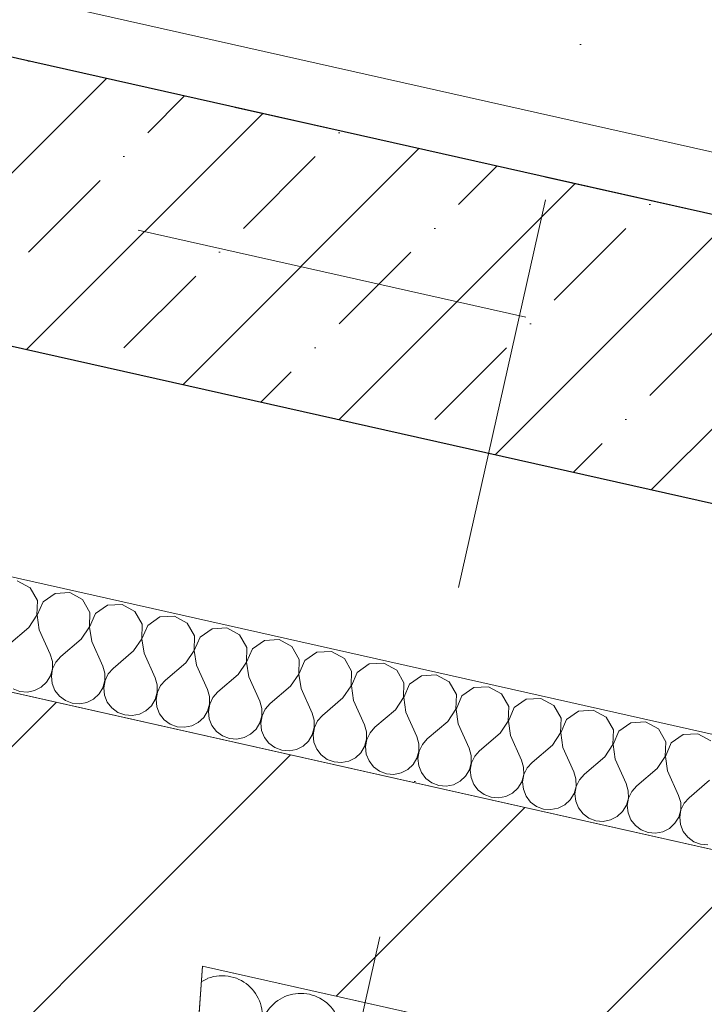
# Model space of a CAD drawing. Header units: millimetres. Extents: x -7213913 to -6930487, y 6129472 to 6353620.
# Tile 178 of 256: x -7186069 to -7185461, y 6173194 to 6174067. Entities that reach past the tile are written whole.
import ezdxf
from ezdxf.enums import TextEntityAlignment as Align

# ---------------------------------------------------------------- set-up
doc = ezdxf.new("R2010")
doc.units = ezdxf.units.MM
doc.header["$MEASUREMENT"] = 0
doc.linetypes.add('короткая штриховая', pattern=[282.222222, 141.111111, -141.111111])
doc.linetypes.add('Штрихпунктирная', pattern=[670.277762, 352.777767, -176.388884, 0, -141.111112])
for name, color, linetype, lineweight in [('0_Ном._пера__1', 7, 'Continuous', 0), ('АР-вертикальная связь - Лифт.АР_Ном._пера__120', 7, 'Continuous', 0), ('АР-Стены_внешние_.АР_Ном._пера__1', 7, 'Continuous', 0), ('АР-Стены_внутренние_пилоны.АР_Ном._пера__1', 7, 'Continuous', 15), ('АР-Стены_Перегородки_межквартирные_200.АР_Ном._пера__1', 7, 'Continuous', 15), ('АР-Чертеж-Оси_Осевые размеры.АР_Ном._пера__120', 7, 'Continuous', 0), ('АР-Чертеж-Размеры.АР_Ном._пера__1', 7, 'Continuous', 0)]:
    doc.layers.add(name, color=color, linetype=linetype, lineweight=lineweight)
for name, color, linetype in [('АР-Стены_внешние_.АР', 7, 'Continuous'), ('АР-Стены_внутренние_пилоны.АР', 7, 'Continuous'), ('АР-Стены_Перегородки_межквартирные_200.АР', 7, 'Continuous'), ('АР-Чертеж-Оси_Осевые размеры.АР', 7, 'Continuous'), ('АР-Чертеж-Размеры.АР', 7, 'Continuous')]:
    doc.layers.add(name, color=color, linetype=linetype)
doc.styles.add('РЎР“Р•РќР•Р\xa0Р\x98Р\xa0_РЎРўР\x98Р›Р¬_3', font='GOST_Common.ttf')
doc.styles.add('РЎР“Р•РќР•Р\xa0Р\x98Р\xa0_РЎРўР\x98Р›Р¬_5', font='GOTHIC.TTF')
doc.dimstyles.new('СГЕНЕРИР_СТИЛЬ__3', dxfattribs={"dimtxt": 129.999995, "dimasz": 142.5, "dimexe": 0.18, "dimexo": 300000, "dimgap": 0, "dimtad": 1, "dimdec": 0, "dimzin": 0, "dimdsep": 46, "dimtxsty": 'РЎР“Р•РќР•Р\xa0Р\x98Р\xa0_РЎРўР\x98Р›Р¬_3', "dimblk": 'ARROWHEAD_6', "dimblk1": 'ARROWHEAD_6', "dimblk2": 'ARROWHEAD_6', "dimcen": 0.09, "dimclrd": 7, "dimclre": 7, "dimclrt": 7, "dimazin": 0, "dimtfac": 1, "dimtdec": 4, "dimtmove": 0, "dimatfit": 3, "dimfxl": 1, "dimtolj": 1, "dimtzin": 0, "dimarcsym": 0})
pattern_1 = [(45, (-6566190.34, 6562677.8), (-127.279217, 127.279217), [])]

# ---------------------------------------------------------------- blocks, each defined once
blk = doc.blocks.new('Стена_197_1', base_point=(-7187679.25, 6174266.15))
at = {"layer": 'АР-Стены_внутренние_пилоны.АР', "linetype": 'Continuous', "lineweight": 0, "true_color": 0x000000}
h = blk.add_hatch(dxfattribs=at)
h.set_pattern_fill('ЖЕЛЕЗОБЕТОН__PROJECT__0001', color=18, style=0, pattern_type=2)
h.set_pattern_definition([(45, (-6566190.34, 6562677.8), (-84.852814, 84.852814), []), (45, (-6566232.77, 6562720.22), (-84.852814, 84.852814), [90, -30, 0, -30])])
h.paths.add_polyline_path([(-7187584.68, 6174116.79), (-7184852.74, 6173503.22), (-7184797.95, 6173747.14), (-7187529.9, 6174360.72)])
at = {"layer": 'АР-Стены_внутренние_пилоны.АР_Ном._пера__1', "color": 7, "linetype": 'Continuous', "lineweight": 30, "flags": 128}
for points in [[(-7184797.95, 6173747.14), (-7187529.9, 6174360.72)], [(-7187584.68, 6174116.79), (-7184852.74, 6173503.22)]]:
    blk.add_lwpolyline(points, dxfattribs=at)
blk = doc.blocks.new('Стена_202_1', base_point=(-7193336.24, 6174998.62))
at = {"layer": 'АР-Стены_Перегородки_межквартирные_200.АР', "linetype": 'Continuous', "lineweight": 0, "true_color": 0x000000}
h = blk.add_hatch(dxfattribs=at)
h.set_pattern_fill('БЛОКИ_БЕТОННЫЕ_ЭФФЕКТИВН_78', color=18, style=0, pattern_type=2)
h.set_pattern_definition(pattern_1)
h.paths.add_polyline_path([(-7193260.58, 6174879.14), (-7186020.2, 6173252.99), (-7185976.38, 6173448.13), (-7193216.75, 6175074.28)])
at = {"layer": 'АР-Стены_Перегородки_межквартирные_200.АР_Ном._пера__1', "color": 7, "linetype": 'Continuous', "lineweight": 15, "flags": 128}
blk.add_lwpolyline([(-7185976.38, 6173448.13), (-7193216.75, 6175074.28)], dxfattribs=at)
blk = doc.blocks.new('Стена_276_1', base_point=(-7185998.29, 6173350.56))
at = {"layer": 'АР-Стены_Перегородки_межквартирные_200.АР', "linetype": 'Continuous', "lineweight": 0, "true_color": 0x000000}
h = blk.add_hatch(dxfattribs=at)
h.set_pattern_fill('БЛОКИ_БЕТОННЫЕ_ЭФФЕКТИВН_78', color=18, style=0, pattern_type=2)
h.set_pattern_definition(pattern_1)
h.paths.add_polyline_path([(-7186104.13, 6173271.84), (-7186126.46, 6172957.43), (-7185926.96, 6172943.26), (-7185906.78, 6173227.51)])
at = {"layer": 'АР-Стены_Перегородки_межквартирные_200.АР_Ном._пера__1', "color": 7, "linetype": 'Continuous', "lineweight": 15, "flags": 128}
for points in [[(-7186104.13, 6173271.84), (-7186126.46, 6172957.43)], [(-7185926.96, 6172943.26), (-7185906.78, 6173227.51)], [(-7186126.46, 6172957.43), (-7185926.96, 6172943.26)]]:
    blk.add_lwpolyline(points, dxfattribs=at)
blk = doc.blocks.new('Стена_376_1', base_point=(-7185998.29, 6173350.55))
at = {"layer": 'АР-Стены_внешние_.АР', "linetype": 'Continuous', "lineweight": 0, "true_color": 0x000000}
h = blk.add_hatch(dxfattribs=at)
h.set_pattern_fill('БЛОКИ_БЕТОННЫЕ_ЭФФЕКТИВН_78', color=18, style=0, pattern_type=2)
h.set_pattern_definition(pattern_1)
h.paths.add_polyline_path([(-7185976.38, 6173448.12), (-7186020.2, 6173252.98), (-7183928.99, 6172783.31), (-7183861.62, 6172973.16)])
at = {"layer": 'АР-Стены_внешние_.АР_Ном._пера__1', "color": 7, "linetype": 'Continuous', "lineweight": 15, "flags": 128}
for points in [[(-7184869.69, 6173199.57), (-7185976.38, 6173448.12)], [(-7185906.78, 6173227.51), (-7183928.99, 6172783.31)]]:
    blk.add_lwpolyline(points, dxfattribs=at)
blk = doc.blocks.new('*X787', base_point=(-6566190.34, 6562677.79))
at = {"layer": 'АР-Стены_внешние_.АР_Ном._пера__1', "color": 7, "linetype": 'Continuous', "lineweight": 0}
for p, q in [((-7185901.88, 6173216.63), (-7185907.84, 6173213.6)), ((-7185907.26, 6173136.11), (-7185912.49, 6173147.74)), ((-7185893.32, 6173132.98), (-7185872.02, 6173151.15)), ((-7185904.42, 6173116.79), (-7185907.26, 6173136.11)), ((-7185893.32, 6173132.98), (-7185904.14, 6173116.73)), ((-7185912.16, 6173098.88), (-7185904.42, 6173116.79)), ((-7185904.14, 6173116.73), (-7185904.8, 6173097.22)), ((-7185916.14, 6173096.1), (-7185912.16, 6173098.88)), ((-7185904.8, 6173097.22), (-7185895.11, 6173080.28)), ((-7185858.47, 6173072.05), (-7185842.47, 6173083.22)), ((-7185842.47, 6173083.22), (-7185841.77, 6173084.84)), ((-7185895.11, 6173080.28), (-7185877.96, 6173070.96)), ((-7185877.96, 6173070.96), (-7185858.47, 6173072.05))]:
    blk.add_line(p, q, dxfattribs=at)
blk = doc.blocks.new('*X789', base_point=(-6566190.34, 6562677.79))
at = {"layer": 'АР-Стены_внешние_.АР_Ном._пера__1', "color": 7, "linetype": 'Continuous', "lineweight": 0}
for p, q in [((-7185872.02, 6173151.15), (-7185866.15, 6173156.16)), ((-7185837.56, 6173120.45), (-7185852.21, 6173153.03)), ((-7185823.63, 6173117.32), (-7185796.46, 6173140.5)), ((-7185767.87, 6173104.8), (-7185782.52, 6173137.37))]:
    blk.add_line(p, q, dxfattribs=at)
for centre, start, end in [((-7185889.33, 6173183.33), 77.34184, 110.66643), ((-7185889.33, 6173183.33), 310.47194, 77.34184), ((-7185819.64, 6173167.67), 77.34184, 204.21174), ((-7185819.64, 6173167.67), 310.47194, 77.34184), ((-7185749.95, 6173152.02), 105.31741, 204.21174), ((-7185870.14, 6173105.81), 323.13834, 24.21174), ((-7185800.44, 6173090.16), 130.47194, 339.08823), ((-7185800.44, 6173090.16), 12.83215, 24.21174)]:
    blk.add_arc(centre, 35.71, start, end, dxfattribs=at)
blk = doc.blocks.new('Стена_380_1', base_point=(-7185906.85, 6173227.53))
at = {"layer": 'АР-Стены_внешние_.АР_Ном._пера__1', "color": 7, "linetype": 'Continuous', "lineweight": 0, "flags": 128}
for points in [[(-7185906.85, 6173227.53), (-7185917.54, 6173076.19)], [(-7183732.43, 6172739.17), (-7185906.85, 6173227.53)]]:
    blk.add_lwpolyline(points, dxfattribs=at)
at = {"layer": 'АР-Стены_внешние_.АР', "color": 7, "lineweight": 0}
for name in ['*X787', '*X789']:
    blk.add_blockref(name, (-6566190.34, 6562677.79), dxfattribs=at)
blk = doc.blocks.new('*X843', base_point=(-6566190.34, 6562677.79))
at = {"layer": '0_Ном._пера__1', "color": 7, "linetype": 'Continuous', "lineweight": 0}
for p, q in [((-7186059.64, 6173563.23), (-7186071.07, 6173569.44)), ((-7186053.18, 6173551.93), (-7186059.64, 6173563.23)), ((-7186037.6, 6173558.28), (-7186048.27, 6173550.83)), ((-7186024.61, 6173559.01), (-7186037.6, 6173558.28)), ((-7186013.17, 6173552.79), (-7186024.61, 6173559.01)), ((-7186053.62, 6173538.93), (-7186053.18, 6173551.93)), ((-7186048.27, 6173550.83), (-7186053.43, 6173538.88)), ((-7186006.71, 6173541.5), (-7186013.17, 6173552.79)), ((-7185991.14, 6173547.84), (-7186001.81, 6173540.4)), ((-7185978.15, 6173548.57), (-7185991.14, 6173547.84)), ((-7185966.71, 6173542.36), (-7185978.15, 6173548.57)), ((-7186060.83, 6173528.1), (-7186053.62, 6173538.93)), ((-7186053.43, 6173538.88), (-7186051.54, 6173526.01)), ((-7186007.16, 6173528.49), (-7186006.71, 6173541.5)), ((-7186001.81, 6173540.4), (-7186006.97, 6173528.45)), ((-7185960.25, 6173531.06), (-7185966.71, 6173542.36)), ((-7185944.68, 6173537.41), (-7185955.35, 6173529.96)), ((-7185931.68, 6173538.14), (-7185944.68, 6173537.41)), ((-7185920.25, 6173531.92), (-7185931.68, 6173538.14)), ((-7186014.37, 6173517.66), (-7186007.16, 6173528.49)), ((-7186006.97, 6173528.45), (-7186005.08, 6173515.58)), ((-7185960.7, 6173518.06), (-7185960.25, 6173531.06)), ((-7185955.35, 6173529.96), (-7185960.51, 6173518.01)), ((-7185913.79, 6173520.63), (-7185920.25, 6173531.92)), ((-7186060.83, 6173528.1), (-7186078.95, 6173512.64)), ((-7186051.54, 6173526.01), (-7186041.78, 6173504.3)), ((-7185914.23, 6173507.62), (-7185913.79, 6173520.63)), ((-7185908.89, 6173519.53), (-7185914.05, 6173507.58)), ((-7185898.22, 6173526.97), (-7185908.89, 6173519.53)), ((-7185885.22, 6173527.7), (-7185898.22, 6173526.97)), ((-7185873.79, 6173521.49), (-7185885.22, 6173527.7)), ((-7185867.33, 6173510.19), (-7185873.79, 6173521.49)), ((-7186014.37, 6173517.66), (-7186032.48, 6173502.21)), ((-7186005.08, 6173515.58), (-7185995.31, 6173493.86)), ((-7185967.91, 6173507.23), (-7185960.7, 6173518.06)), ((-7185960.51, 6173518.01), (-7185958.62, 6173505.14)), ((-7185851.75, 6173516.54), (-7185862.42, 6173509.09)), ((-7185838.76, 6173517.27), (-7185851.75, 6173516.54)), ((-7185827.33, 6173511.05), (-7185838.76, 6173517.27)), ((-7185820.87, 6173499.76), (-7185827.33, 6173511.05)), ((-7186039.93, 6173497.99), (-7186041.78, 6173504.3)), ((-7186032.48, 6173502.21), (-7186036.84, 6173497.3)), ((-7185967.91, 6173507.23), (-7185986.02, 6173491.77)), ((-7185958.62, 6173505.14), (-7185948.85, 6173483.43)), ((-7185921.45, 6173496.79), (-7185914.23, 6173507.62)), ((-7185914.05, 6173507.58), (-7185912.16, 6173494.71)), ((-7185867.77, 6173497.19), (-7185867.33, 6173510.19)), ((-7185862.42, 6173509.09), (-7185867.58, 6173497.15)), ((-7185805.29, 6173506.1), (-7185815.96, 6173498.66)), ((-7185792.3, 6173506.83), (-7185805.29, 6173506.1)), ((-7185780.87, 6173500.62), (-7185792.3, 6173506.83)), ((-7186039.89, 6173491.42), (-7186039.93, 6173497.99)), ((-7186036.84, 6173497.3), (-7186039.7, 6173491.38)), ((-7185993.47, 6173487.55), (-7185995.31, 6173493.86)), ((-7185921.45, 6173496.79), (-7185939.56, 6173481.34)), ((-7185912.16, 6173494.71), (-7185902.39, 6173472.99)), ((-7185874.99, 6173486.36), (-7185867.77, 6173497.19)), ((-7185867.58, 6173497.15), (-7185865.69, 6173484.27)), ((-7185821.31, 6173486.75), (-7185820.87, 6173499.76)), ((-7185815.96, 6173498.66), (-7185821.12, 6173486.71)), ((-7185774.41, 6173489.32), (-7185780.87, 6173500.62)), ((-7185758.83, 6173495.67), (-7185769.5, 6173488.22)), ((-7185745.84, 6173496.4), (-7185758.83, 6173495.67)), ((-7185734.4, 6173490.18), (-7185745.84, 6173496.4)), ((-7186045.05, 6173479.47), (-7186041.63, 6173485.09)), ((-7186041.63, 6173485.09), (-7186039.89, 6173491.42)), ((-7186039.7, 6173491.38), (-7186040.83, 6173484.91)), ((-7186040.83, 6173484.91), (-7186040.14, 6173478.37)), ((-7185993.42, 6173480.99), (-7185993.47, 6173487.55)), ((-7185990.38, 6173486.86), (-7185993.24, 6173480.94)), ((-7185986.02, 6173491.77), (-7185990.38, 6173486.86)), ((-7185874.99, 6173486.36), (-7185893.1, 6173470.9)), ((-7185828.52, 6173475.92), (-7185821.31, 6173486.75)), ((-7185821.12, 6173486.71), (-7185819.23, 6173473.84)), ((-7185774.85, 6173476.32), (-7185774.41, 6173489.32)), ((-7185769.5, 6173488.22), (-7185774.66, 6173476.28)), ((-7185727.94, 6173478.89), (-7185734.4, 6173490.18)), ((-7185712.37, 6173485.23), (-7185723.04, 6173477.79)), ((-7185699.38, 6173485.96), (-7185712.37, 6173485.23)), ((-7185687.94, 6173479.75), (-7185699.38, 6173485.96)), ((-7186049.86, 6173475.01), (-7186045.05, 6173479.47)), ((-7186040.14, 6173478.37), (-7186037.7, 6173472.28)), ((-7185995.17, 6173474.65), (-7185993.42, 6173480.99)), ((-7185993.24, 6173480.94), (-7185994.36, 6173474.47)), ((-7185947.01, 6173477.12), (-7185948.85, 6173483.43)), ((-7185946.96, 6173470.55), (-7185947.01, 6173477.12)), ((-7185943.92, 6173476.43), (-7185946.77, 6173470.51)), ((-7185939.56, 6173481.34), (-7185943.92, 6173476.43)), ((-7185865.69, 6173484.27), (-7185855.93, 6173462.56)), ((-7185828.52, 6173475.92), (-7185846.64, 6173460.47)), ((-7185782.06, 6173465.49), (-7185774.85, 6173476.32)), ((-7185774.66, 6173476.28), (-7185772.77, 6173463.4)), ((-7185728.39, 6173465.88), (-7185727.94, 6173478.89)), ((-7185723.04, 6173477.79), (-7185728.2, 6173465.84)), ((-7185681.48, 6173468.45), (-7185687.94, 6173479.75)), ((-7186074.86, 6173473.61), (-7186068.71, 6173471.3)), ((-7186068.71, 6173471.3), (-7186062.16, 6173470.76)), ((-7186062.16, 6173470.76), (-7186055.72, 6173472.03)), ((-7186055.72, 6173472.03), (-7186049.86, 6173475.01)), ((-7186037.7, 6173472.28), (-7186033.68, 6173467.08)), ((-7186033.68, 6173467.08), (-7186028.4, 6173463.17)), ((-7186003.4, 6173464.57), (-7185998.58, 6173469.04)), ((-7185998.58, 6173469.04), (-7185995.17, 6173474.65)), ((-7185994.36, 6173474.47), (-7185993.68, 6173467.94)), ((-7185993.68, 6173467.94), (-7185991.24, 6173461.84)), ((-7185948.71, 6173464.22), (-7185946.96, 6173470.55)), ((-7185946.77, 6173470.51), (-7185947.9, 6173464.04)), ((-7185900.55, 6173466.68), (-7185902.39, 6173472.99)), ((-7185893.1, 6173470.9), (-7185897.46, 6173465.99)), ((-7185819.23, 6173473.84), (-7185809.47, 6173452.12)), ((-7185681.93, 6173455.45), (-7185681.48, 6173468.45)), ((-7185676.58, 6173467.35), (-7185681.74, 6173455.41)), ((-7185665.91, 6173474.8), (-7185676.58, 6173467.35)), ((-7185652.91, 6173475.53), (-7185665.91, 6173474.8)), ((-7185641.48, 6173469.31), (-7185652.91, 6173475.53)), ((-7185635.02, 6173458.02), (-7185641.48, 6173469.31)), ((-7186028.4, 6173463.17), (-7186022.25, 6173460.86)), ((-7186022.25, 6173460.86), (-7186015.7, 6173460.32)), ((-7186015.7, 6173460.32), (-7186009.25, 6173461.59)), ((-7186009.25, 6173461.59), (-7186003.4, 6173464.57)), ((-7185991.24, 6173461.84), (-7185987.22, 6173456.64)), ((-7185956.94, 6173454.14), (-7185952.12, 6173458.6)), ((-7185952.12, 6173458.6), (-7185948.71, 6173464.22)), ((-7185947.9, 6173464.04), (-7185947.22, 6173457.5)), ((-7185902.25, 6173453.78), (-7185900.5, 6173460.12)), ((-7185900.31, 6173460.07), (-7185901.44, 6173453.6)), ((-7185900.5, 6173460.12), (-7185900.55, 6173466.68)), ((-7185897.46, 6173465.99), (-7185900.31, 6173460.07)), ((-7185854.09, 6173456.25), (-7185855.93, 6173462.56)), ((-7185846.64, 6173460.47), (-7185851, 6173455.56)), ((-7185782.06, 6173465.49), (-7185800.18, 6173450.03)), ((-7185772.77, 6173463.4), (-7185763.01, 6173441.69)), ((-7185735.6, 6173455.05), (-7185728.39, 6173465.88)), ((-7185728.2, 6173465.84), (-7185726.31, 6173452.97)), ((-7185619.45, 6173464.36), (-7185630.12, 6173456.92)), ((-7185606.45, 6173465.09), (-7185619.45, 6173464.36)), ((-7185595.02, 6173458.88), (-7185606.45, 6173465.09)), ((-7185588.56, 6173447.58), (-7185595.02, 6173458.88)), ((-7185987.22, 6173456.64), (-7185981.93, 6173452.74)), ((-7185981.93, 6173452.74), (-7185975.79, 6173450.43)), ((-7185975.79, 6173450.43), (-7185969.24, 6173449.89)), ((-7185969.24, 6173449.89), (-7185962.79, 6173451.16)), ((-7185962.79, 6173451.16), (-7185956.94, 6173454.14)), ((-7185947.22, 6173457.5), (-7185944.77, 6173451.41)), ((-7185944.77, 6173451.41), (-7185940.76, 6173446.21)), ((-7185905.66, 6173448.17), (-7185902.25, 6173453.78)), ((-7185901.44, 6173453.6), (-7185900.76, 6173447.07)), ((-7185855.79, 6173443.35), (-7185854.04, 6173449.68)), ((-7185853.85, 6173449.64), (-7185854.98, 6173443.17)), ((-7185854.04, 6173449.68), (-7185854.09, 6173456.25)), ((-7185851, 6173455.56), (-7185853.85, 6173449.64)), ((-7185807.63, 6173445.81), (-7185809.47, 6173452.12)), ((-7185800.18, 6173450.03), (-7185804.54, 6173445.12)), ((-7185735.6, 6173455.05), (-7185753.71, 6173439.6)), ((-7185726.31, 6173452.97), (-7185716.54, 6173431.25)), ((-7185689.14, 6173444.62), (-7185681.93, 6173455.45)), ((-7185681.74, 6173455.41), (-7185679.85, 6173442.53)), ((-7185635.46, 6173445.01), (-7185635.02, 6173458.02)), ((-7185630.12, 6173456.92), (-7185635.28, 6173444.97)), ((-7185572.98, 6173453.93), (-7185583.65, 6173446.48)), ((-7185559.99, 6173454.66), (-7185572.98, 6173453.93)), ((-7185548.56, 6173448.44), (-7185559.99, 6173454.66)), ((-7185940.76, 6173446.21), (-7185935.47, 6173442.3)), ((-7185935.47, 6173442.3), (-7185929.32, 6173439.99)), ((-7185916.33, 6173440.72), (-7185910.48, 6173443.7)), ((-7185910.48, 6173443.7), (-7185905.66, 6173448.17)), ((-7185900.76, 6173447.07), (-7185898.31, 6173440.97)), ((-7185898.31, 6173440.97), (-7185894.3, 6173435.77)), ((-7185859.2, 6173437.73), (-7185855.79, 6173443.35)), ((-7185854.98, 6173443.17), (-7185854.29, 6173436.63)), ((-7185807.58, 6173439.25), (-7185807.63, 6173445.81)), ((-7185804.54, 6173445.12), (-7185807.39, 6173439.2)), ((-7185761.16, 6173435.38), (-7185763.01, 6173441.69)), ((-7185689.14, 6173444.62), (-7185707.25, 6173429.16)), ((-7185679.85, 6173442.53), (-7185670.08, 6173420.82)), ((-7185642.68, 6173434.18), (-7185635.46, 6173445.01)), ((-7185635.28, 6173444.97), (-7185633.39, 6173432.1)), ((-7185589, 6173434.58), (-7185588.56, 6173447.58)), ((-7185583.65, 6173446.48), (-7185588.81, 6173434.54)), ((-7185542.1, 6173437.15), (-7185548.56, 6173448.44)), ((-7185526.52, 6173443.49), (-7185537.19, 6173436.05)), ((-7185513.53, 6173444.22), (-7185526.52, 6173443.49)), ((-7185502.1, 6173438.01), (-7185513.53, 6173444.22)), ((-7185929.32, 6173439.99), (-7185922.78, 6173439.45)), ((-7185922.78, 6173439.45), (-7185916.33, 6173440.72)), ((-7185894.3, 6173435.77), (-7185889.01, 6173431.87)), ((-7185869.87, 6173430.29), (-7185864.02, 6173433.27)), ((-7185864.02, 6173433.27), (-7185859.2, 6173437.73)), ((-7185854.29, 6173436.63), (-7185851.85, 6173430.54)), ((-7185812.74, 6173427.3), (-7185809.33, 6173432.91)), ((-7185809.33, 6173432.91), (-7185807.58, 6173439.25)), ((-7185807.39, 6173439.2), (-7185808.52, 6173432.73)), ((-7185808.52, 6173432.73), (-7185807.83, 6173426.2)), ((-7185761.12, 6173428.81), (-7185761.16, 6173435.38)), ((-7185758.07, 6173434.69), (-7185760.93, 6173428.77)), ((-7185753.71, 6173439.6), (-7185758.07, 6173434.69)), ((-7185642.68, 6173434.18), (-7185660.79, 6173418.73)), ((-7185633.39, 6173432.1), (-7185623.62, 6173410.38)), ((-7185596.22, 6173423.75), (-7185589, 6173434.58)), ((-7185588.81, 6173434.54), (-7185586.92, 6173421.66)), ((-7185542.54, 6173424.14), (-7185542.1, 6173437.15)), ((-7185537.19, 6173436.05), (-7185542.35, 6173424.1)), ((-7185495.64, 6173426.71), (-7185502.1, 6173438.01)), ((-7185480.06, 6173433.06), (-7185490.73, 6173425.61)), ((-7185467.07, 6173433.79), (-7185480.06, 6173433.06)), ((-7185455.63, 6173427.57), (-7185467.07, 6173433.79)), ((-7185889.01, 6173431.87), (-7185882.86, 6173429.56)), ((-7185882.86, 6173429.56), (-7185876.32, 6173429.02)), ((-7185876.32, 6173429.02), (-7185869.87, 6173430.29)), ((-7185851.85, 6173430.54), (-7185847.83, 6173425.34)), ((-7185847.83, 6173425.34), (-7185842.55, 6173421.43)), ((-7185817.55, 6173422.83), (-7185812.74, 6173427.3)), ((-7185807.83, 6173426.2), (-7185805.39, 6173420.1)), ((-7185762.86, 6173422.48), (-7185761.12, 6173428.81)), ((-7185760.93, 6173428.77), (-7185762.06, 6173422.3)), ((-7185714.7, 6173424.94), (-7185716.54, 6173431.25)), ((-7185714.65, 6173418.38), (-7185714.7, 6173424.94)), ((-7185711.61, 6173424.25), (-7185714.47, 6173418.33)), ((-7185707.25, 6173429.16), (-7185711.61, 6173424.25)), ((-7185596.22, 6173423.75), (-7185614.33, 6173408.29)), ((-7185549.75, 6173413.31), (-7185542.54, 6173424.14)), ((-7185542.35, 6173424.1), (-7185540.46, 6173411.23)), ((-7185496.08, 6173413.71), (-7185495.64, 6173426.71)), ((-7185490.73, 6173425.61), (-7185495.89, 6173413.67)), ((-7185842.55, 6173421.43), (-7185836.4, 6173419.12)), ((-7185836.4, 6173419.12), (-7185829.85, 6173418.58)), ((-7185829.85, 6173418.58), (-7185823.41, 6173419.85)), ((-7185823.41, 6173419.85), (-7185817.55, 6173422.83)), ((-7185805.39, 6173420.1), (-7185801.37, 6173414.9)), ((-7185801.37, 6173414.9), (-7185796.09, 6173411)), ((-7185771.09, 6173412.4), (-7185766.28, 6173416.87)), ((-7185766.28, 6173416.87), (-7185762.86, 6173422.48)), ((-7185762.06, 6173422.3), (-7185761.37, 6173415.76)), ((-7185761.37, 6173415.76), (-7185758.93, 6173409.67)), ((-7185716.4, 6173412.04), (-7185714.65, 6173418.38)), ((-7185714.47, 6173418.33), (-7185715.59, 6173411.86)), ((-7185668.24, 6173414.51), (-7185670.08, 6173420.82)), ((-7185660.79, 6173418.73), (-7185665.15, 6173413.82)), ((-7185586.92, 6173421.66), (-7185577.16, 6173399.95)), ((-7185796.09, 6173411), (-7185789.94, 6173408.69)), ((-7185789.94, 6173408.69), (-7185783.39, 6173408.15)), ((-7185783.39, 6173408.15), (-7185776.95, 6173409.42)), ((-7185776.95, 6173409.42), (-7185771.09, 6173412.4)), ((-7185758.93, 6173409.67), (-7185754.91, 6173404.47)), ((-7185724.63, 6173401.96), (-7185719.81, 6173406.43)), ((-7185719.81, 6173406.43), (-7185716.4, 6173412.04)), ((-7185715.59, 6173411.86), (-7185714.91, 6173405.33)), ((-7185669.94, 6173401.61), (-7185668.19, 6173407.94)), ((-7185668, 6173407.9), (-7185669.13, 6173401.43)), ((-7185668.19, 6173407.94), (-7185668.24, 6173414.51)), ((-7185665.15, 6173413.82), (-7185668, 6173407.9)), ((-7185621.78, 6173404.07), (-7185623.62, 6173410.38)), ((-7185614.33, 6173408.29), (-7185618.69, 6173403.38)), ((-7185549.75, 6173413.31), (-7185567.87, 6173397.86)), ((-7185540.46, 6173411.23), (-7185530.7, 6173389.51)), ((-7185503.29, 6173402.88), (-7185496.08, 6173413.71)), ((-7185495.89, 6173413.67), (-7185494, 6173400.79)), ((-7185754.91, 6173404.47), (-7185749.63, 6173400.57)), ((-7185749.63, 6173400.57), (-7185743.48, 6173398.26)), ((-7185743.48, 6173398.26), (-7185736.93, 6173397.71)), ((-7185736.93, 6173397.71), (-7185730.48, 6173398.98)), ((-7185730.48, 6173398.98), (-7185724.63, 6173401.96)), ((-7185714.91, 6173405.33), (-7185712.47, 6173399.23)), ((-7185712.47, 6173399.23), (-7185708.45, 6173394.03)), ((-7185673.35, 6173396), (-7185669.94, 6173401.61)), ((-7185669.13, 6173401.43), (-7185668.45, 6173394.89)), ((-7185623.48, 6173391.17), (-7185621.73, 6173397.51)), ((-7185621.54, 6173397.46), (-7185622.67, 6173390.99)), ((-7185621.73, 6173397.51), (-7185621.78, 6173404.07)), ((-7185618.69, 6173403.38), (-7185621.54, 6173397.46)), ((-7185575.32, 6173393.64), (-7185577.16, 6173399.95)), ((-7185567.87, 6173397.86), (-7185572.23, 6173392.95)), ((-7185503.29, 6173402.88), (-7185521.41, 6173387.42)), ((-7185494, 6173400.79), (-7185484.24, 6173379.08)), ((-7185708.45, 6173394.03), (-7185703.16, 6173390.13)), ((-7185703.16, 6173390.13), (-7185697.02, 6173387.82)), ((-7185690.47, 6173387.28), (-7185684.02, 6173388.55)), ((-7185684.02, 6173388.55), (-7185678.17, 6173391.53)), ((-7185678.17, 6173391.53), (-7185673.35, 6173396)), ((-7185668.45, 6173394.89), (-7185666, 6173388.8)), ((-7185666, 6173388.8), (-7185661.99, 6173383.6)), ((-7185626.89, 6173385.56), (-7185623.48, 6173391.17)), ((-7185622.67, 6173390.99), (-7185621.99, 6173384.46)), ((-7185575.27, 6173387.07), (-7185575.32, 6173393.64)), ((-7185572.23, 6173392.95), (-7185575.08, 6173387.03)), ((-7185528.86, 6173383.2), (-7185530.7, 6173389.51)), ((-7185456.83, 6173392.44), (-7185474.94, 6173376.99)), ((-7185697.02, 6173387.82), (-7185690.47, 6173387.28)), ((-7185661.99, 6173383.6), (-7185656.7, 6173379.7)), ((-7185656.7, 6173379.7), (-7185650.55, 6173377.39)), ((-7185637.56, 6173378.11), (-7185631.71, 6173381.09)), ((-7185631.71, 6173381.09), (-7185626.89, 6173385.56)), ((-7185621.99, 6173384.46), (-7185619.54, 6173378.36)), ((-7185580.43, 6173375.13), (-7185577.02, 6173380.74)), ((-7185577.02, 6173380.74), (-7185575.27, 6173387.07)), ((-7185575.08, 6173387.03), (-7185576.21, 6173380.56)), ((-7185576.21, 6173380.56), (-7185575.52, 6173374.02)), ((-7185528.81, 6173376.64), (-7185528.86, 6173383.2)), ((-7185525.77, 6173382.51), (-7185528.62, 6173376.59)), ((-7185521.41, 6173387.42), (-7185525.77, 6173382.51)), ((-7185650.55, 6173377.39), (-7185644.01, 6173376.84)), ((-7185644.01, 6173376.84), (-7185637.56, 6173378.11)), ((-7185619.54, 6173378.36), (-7185615.53, 6173373.16)), ((-7185615.53, 6173373.16), (-7185610.24, 6173369.26)), ((-7185585.25, 6173370.66), (-7185580.43, 6173375.13)), ((-7185575.52, 6173374.02), (-7185573.08, 6173367.93)), ((-7185530.56, 6173370.3), (-7185528.81, 6173376.64)), ((-7185528.62, 6173376.59), (-7185529.75, 6173370.12)), ((-7185482.39, 6173372.77), (-7185484.24, 6173379.08)), ((-7185482.35, 6173366.2), (-7185482.39, 6173372.77)), ((-7185479.3, 6173372.08), (-7185482.16, 6173366.16)), ((-7185474.94, 6173376.99), (-7185479.3, 6173372.08)), ((-7185610.24, 6173369.26), (-7185604.09, 6173366.95)), ((-7185604.09, 6173366.95), (-7185597.55, 6173366.41)), ((-7185597.55, 6173366.41), (-7185591.1, 6173367.68)), ((-7185591.1, 6173367.68), (-7185585.25, 6173370.66)), ((-7185573.08, 6173367.93), (-7185569.06, 6173362.73)), ((-7185569.06, 6173362.73), (-7185563.78, 6173358.83)), ((-7185538.78, 6173360.22), (-7185533.97, 6173364.69)), ((-7185533.97, 6173364.69), (-7185530.56, 6173370.3)), ((-7185529.75, 6173370.12), (-7185529.06, 6173363.59)), ((-7185529.06, 6173363.59), (-7185526.62, 6173357.49)), ((-7185484.09, 6173359.87), (-7185482.35, 6173366.2)), ((-7185482.16, 6173366.16), (-7185483.29, 6173359.69)), ((-7185563.78, 6173358.83), (-7185557.63, 6173356.52)), ((-7185557.63, 6173356.52), (-7185551.08, 6173355.97)), ((-7185551.08, 6173355.97), (-7185544.64, 6173357.24)), ((-7185544.64, 6173357.24), (-7185538.78, 6173360.22)), ((-7185526.62, 6173357.49), (-7185522.6, 6173352.29)), ((-7185492.32, 6173349.79), (-7185487.51, 6173354.26)), ((-7185487.51, 6173354.26), (-7185484.09, 6173359.87)), ((-7185483.29, 6173359.69), (-7185482.6, 6173353.15)), ((-7185522.6, 6173352.29), (-7185517.32, 6173348.39)), ((-7185517.32, 6173348.39), (-7185511.17, 6173346.08)), ((-7185511.17, 6173346.08), (-7185504.62, 6173345.54)), ((-7185504.62, 6173345.54), (-7185498.18, 6173346.81)), ((-7185498.18, 6173346.81), (-7185492.32, 6173349.79)), ((-7185482.6, 6173353.15), (-7185480.16, 6173347.06)), ((-7185480.16, 6173347.06), (-7185476.14, 6173341.86)), ((-7185476.14, 6173341.86), (-7185470.86, 6173337.96)), ((-7185470.86, 6173337.96), (-7185464.71, 6173335.65)), ((-7185464.71, 6173335.65), (-7185458.16, 6173335.1))]:
    blk.add_line(p, q, dxfattribs=at)
blk = doc.blocks.new('Стена_401_1', base_point=(-7187579.72, 6173910.71))
at = {"layer": '0_Ном._пера__1', "color": 7, "linetype": 'Continuous', "lineweight": 0, "flags": 128}
for points in [[(-7184945.34, 6173319.05), (-7187579.72, 6173910.71)], [(-7187601.63, 6173813.14), (-7184869.69, 6173199.57)]]:
    blk.add_lwpolyline(points, dxfattribs=at)
at = {"color": 7, "lineweight": 0}
blk.add_blockref('*X843', (-6566190.34, 6562677.79), dxfattribs=at)
blk = doc.blocks.new('*D986', base_point=(-6566190.34, 6562677.79))
at = {"layer": 'АР-Чертеж-Размеры.АР_Ном._пера__1', "color": 7, "linetype": 'Continuous', "lineweight": 0, "transparency": 16777216}
for p, q in [((-7187548.86, 6174276.27), (-7187487.23, 6174550.69)), ((-7187428.44, 6174470.22), (-7187607.66, 6174356.74)), ((-7187627.81, 6174438.13), (-7187518.05, 6174413.48)), ((-7187518.05, 6174413.48), (-7184786.1, 6173799.9)), ((-7184816.92, 6173662.69), (-7184755.29, 6173937.11)), ((-7184875.72, 6173743.16), (-7184696.49, 6173856.64)), ((-7184786.1, 6173799.9), (-7184676.34, 6173775.25))]:
    blk.add_line(p, q, dxfattribs=at)
at = {"layer": 'АР-Чертеж-Размеры.АР_Ном._пера__1', "color": 7, "lineweight": 0, "transparency": 16777216, "insert": (-7186348.01, 6174177.34), "char_height": 130, "attachment_point": 7, "rotation": 347.34172, "style": 'РЎР“Р•РќР•Р\xa0Р\x98Р\xa0_РЎРўР\x98Р›Р¬_3'}
blk.add_mtext('\\A1;{\\pql;\\fGOST Common|b0|i0|c204|p0;\\W1.000000;2\xa0800}', dxfattribs=at)
blk = doc.blocks.new('ARROWHEAD_6')
at = {"color": 0, "linetype": 'Continuous', "lineweight": 0}
for p, q in [((-0.5, -0.5), (0.5, 0.5)), ((0, 0), (-1, 0))]:
    blk.add_line(p, q, dxfattribs=at)
blk = doc.blocks.new('Стандартный Маркер Сетки[187]_1', base_point=(-7209178.45, 6179094.59))
at = {"layer": 'АР-Чертеж-Оси_Осевые размеры.АР_Ном._пера__120', "color": 7, "linetype": 'Штрихпунктирная', "lineweight": 0}
blk.add_line((-7208202.75, 6178875.45), (-7184083.84, 6173458.47), dxfattribs=at)
at = {"layer": 'АР-Чертеж-Оси_Осевые размеры.АР_Ном._пера__120', "color": 7, "lineweight": 0, "style": 'РЎР“Р•РќР•Р\xa0Р\x98Р\xa0_РЎРўР\x98Р›Р¬_5'}
blk.add_attdef('AC_MarkerText_1', text='', height=350, rotation=347.34172, dxfattribs=at).set_placement((-7209596.37, 6179385.23), align=Align.TOP_CENTER)
blk = doc.blocks.new('Стандартный Маркер Сетки[212]_1', base_point=(-7209178.45, 6179094.59))
at = {"layer": 'АР-Чертеж-Оси_Осевые размеры.АР_Ном._пера__120', "color": 7, "linetype": 'Штрихпунктирная', "lineweight": 0}
blk.add_line((-7208202.75, 6178875.45), (-7184083.84, 6173458.47), dxfattribs=at)
at = {"layer": 'АР-Чертеж-Оси_Осевые размеры.АР_Ном._пера__120', "color": 7, "lineweight": 0, "style": 'РЎР“Р•РќР•Р\xa0Р\x98Р\xa0_РЎРўР\x98Р›Р¬_5'}
blk.add_attdef('AC_MarkerText_1', text='', height=350, rotation=347.34172, dxfattribs=at).set_placement((-7209596.37, 6179385.23), align=Align.TOP_CENTER)
blk = doc.blocks.new('Стандартный Маркер Сетки[226]_1', base_point=(-7179800.84, 6199738.59))
at = {"layer": 'АР-Чертеж-Оси_Осевые размеры.АР_Ном._пера__120', "color": 7, "linetype": 'Штрихпунктирная', "lineweight": 0}
blk.add_line((-7180019.98, 6198762.89), (-7194792.02, 6132990.9), dxfattribs=at)
at = {"layer": 'АР-Чертеж-Оси_Осевые размеры.АР_Ном._пера__120', "color": 7, "lineweight": 0, "style": 'РЎР“Р•РќР•Р\xa0Р\x98Р\xa0_РЎРўР\x98Р›Р¬_5'}
blk.add_attdef('AC_MarkerText_1', text='', height=350, rotation=347.34172, dxfattribs=at).set_placement((-7195050.79, 6131708.43), align=Align.TOP_CENTER)

msp = doc.modelspace()

# ---------------------------------------------------------------- linework, layer by layer
at = {"layer": 'АР-вертикальная связь - Лифт.АР_Ном._пера__120', "color": 7, "linetype": 'короткая штриховая', "lineweight": 0}
msp.add_lwpolyline([(-7187137.64, 6176107.21), (-7187529.9, 6174360.72), (-7184797.95, 6173747.14), (-7184405.7, 6175493.63)], close=True, dxfattribs=at)

# ---------------------------------------------------------------- block references
at = {"color": 7, "lineweight": 0}
msp.add_blockref('Стена_401_1', (-7187579.72, 6173910.71), dxfattribs=at)
at = {"layer": 'АР-Стены_внешние_.АР', "color": 7, "lineweight": 0}
for name, p in [('Стена_376_1', (-7185998.29, 6173350.55)), ('Стена_380_1', (-7185906.85, 6173227.53))]:
    msp.add_blockref(name, p, dxfattribs=at)
at = {"layer": 'АР-Стены_внутренние_пилоны.АР', "color": 7, "lineweight": 0}
msp.add_blockref('Стена_197_1', (-7187679.25, 6174266.15), dxfattribs=at)
at = {"layer": 'АР-Стены_Перегородки_межквартирные_200.АР', "color": 7, "lineweight": 0}
for name, p in [('Стена_202_1', (-7193336.24, 6174998.62)), ('Стена_276_1', (-7185998.29, 6173350.56))]:
    msp.add_blockref(name, p, dxfattribs=at)
at = {"layer": 'АР-Чертеж-Оси_Осевые размеры.АР', "color": 8, "linetype": 'Continuous', "lineweight": 15}
for name, p in [('Стандартный Маркер Сетки[226]_1', (-7179800.84, 6199738.59)), ('Стандартный Маркер Сетки[187]_1', (-7209178.45, 6179094.59)), ('Стандартный Маркер Сетки[212]_1', (-7209178.45, 6179094.59))]:
    msp.add_blockref(name, p, dxfattribs=at)

# ---------------------------------------------------------------- dimensions: what is measured, and where the dimension line sits
at = {"layer": 'АР-Чертеж-Размеры.АР', "color": 7, "linetype": 'Continuous', "lineweight": 0}
dim = msp.add_linear_dim(base=(-7184786.1, 6173799.9), p1=(-7187529.9, 6174360.72), p2=(-7184797.95, 6173747.14), angle=347.34172, dimstyle='СГЕНЕРИР_СТИЛЬ__3', dxfattribs=at)
dim.commit()
dim.dimension.update_dxf_attribs({"geometry": '*D986', "text_midpoint": (-7186116.18, 6174191.9), "dimtype": 160, "text_rotation": 347.34172})

doc.saveas('drawing.dxf')
